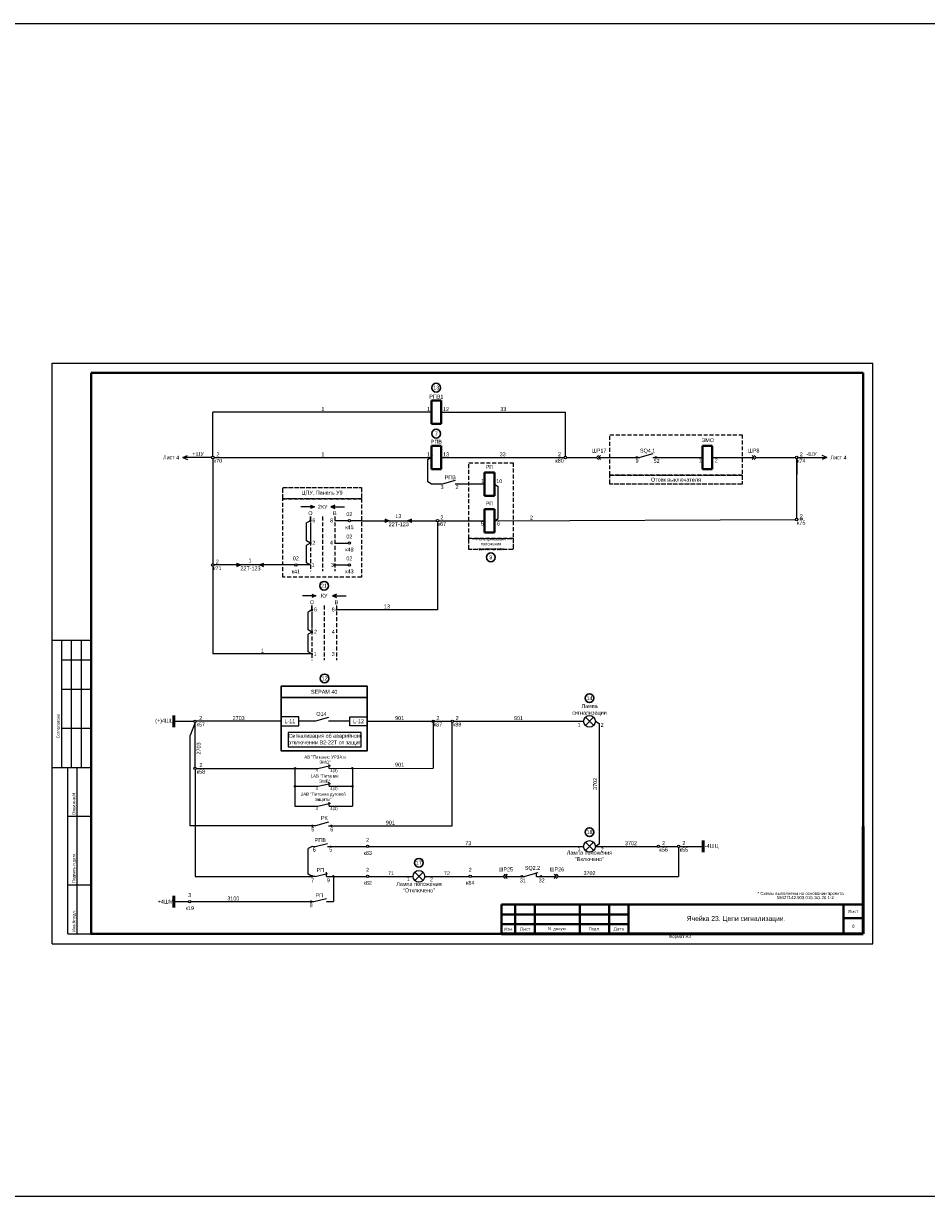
# Model space of a CAD drawing. Header units: millimetres. Extents: x 4897 to 12009, y -3017 to 2708.
# Tile 46 of 86: x 8134 to 8597, y -83 to 517. Entities that reach past the tile are written whole.
import ezdxf
from ezdxf.enums import TextEntityAlignment as Align

# ---------------------------------------------------------------- set-up
doc = ezdxf.new("R2010")
doc.units = ezdxf.units.MM
doc.linetypes.add('ACAD_ISO02W100', pattern=[15, 12, -3])
doc.linetypes.add('JIS_02_2.0', pattern=[3, 2, -1])
doc.layers.add('основная 0.5', color=7, linetype='Continuous', lineweight=50)
doc.styles.add('SIMPLEX', font='txt', dxfattribs={"height": 5})

msp = doc.modelspace()

# ---------------------------------------------------------------- hatches: boundary and pattern name
h = msp.add_hatch(color=7)
h.dxf.hatch_style = 1
h.paths.add_polyline_path([(8448.82, 294.86, 1), (8448.02, 294.86, 1)])
h = msp.add_hatch(color=7)
h.dxf.hatch_style = 1
h.paths.add_polyline_path([(8457.77, 294.86, -1), (8458.56, 294.86, -1)])
h = msp.add_hatch(color=256)
h.dxf.hatch_style = 1
h.paths.add_polyline_path([(8281.37, 268.82), (8283.37, 269.67), (8281.37, 270.53)])
h = msp.add_hatch(color=256)
h.dxf.hatch_style = 1
h.paths.add_polyline_path([(8293.86, 268.82), (8291.86, 269.67), (8293.86, 270.53)])
h = msp.add_hatch(color=256)
h.dxf.hatch_style = 1
h.paths.add_polyline_path([(8319.4, 261.56), (8321.62, 262.5), (8319.4, 263.45)])
h = msp.add_hatch(color=256)
h.dxf.hatch_style = 1
h.paths.add_polyline_path([(8333.31, 263.45), (8331.09, 262.5), (8333.31, 261.56)])
h = msp.add_hatch(color=256)
h.dxf.hatch_style = 1
h.paths.add_polyline_path([(8243.53, 238.94), (8245.75, 239.89), (8243.53, 240.84)])
h = msp.add_hatch(color=256)
h.dxf.hatch_style = 1
h.paths.add_polyline_path([(8257.44, 240.84), (8255.22, 239.89), (8257.44, 238.94)])
h = msp.add_hatch(color=256)
h.dxf.hatch_style = 1
h.paths.add_polyline_path([(8282.17, 223.27), (8284.17, 224.12), (8282.17, 224.98)])
h = msp.add_hatch(color=256)
h.dxf.hatch_style = 1
h.paths.add_polyline_path([(8294.66, 223.27), (8292.66, 224.12), (8294.66, 224.98)])
h = msp.add_hatch(color=256)
h.dxf.hatch_style = 1
h.paths.add_polyline_path([(8294.66, 217.17, 0.414214), (8294.44, 216.95, 0.414214), (8294.66, 216.73)])
h.paths.add_polyline_path([(8294.66, 217.17), (8294.66, 216.73, 0.414214), (8294.88, 216.95, 0.414214)])
h = msp.add_hatch(color=256)
h.dxf.hatch_style = 1
h.paths.add_polyline_path([(8282.18, 194.56, 0.414214), (8281.96, 194.34, 0.414214), (8282.18, 194.12)])
h.paths.add_polyline_path([(8282.18, 194.56), (8282.18, 194.12, 0.414214), (8282.39, 194.34, 0.414214)])
h = msp.add_hatch(color=256)
h.dxf.hatch_style = 1
h.paths.add_polyline_path([(8273.84, 135.78, 1), (8273.05, 135.78, 1)])
h = msp.add_hatch(color=256)
h.dxf.hatch_style = 1
h.paths.add_polyline_path([(8303.22, 135.78, 1), (8302.43, 135.78, 1)])
h = msp.add_hatch(color=256)
h.dxf.hatch_style = 1
h.paths.add_polyline_path([(8273.84, 126.63, 1), (8273.05, 126.63, 1)])
h = msp.add_hatch(color=256)
h.dxf.hatch_style = 1
h.paths.add_polyline_path([(8303.22, 126.63, 1), (8302.43, 126.63, 1)])
h = msp.add_hatch(color=7)
h.dxf.hatch_style = 1
h.paths.add_polyline_path([(8282.75, 106.43, 1), (8281.96, 106.43, 1)])
h = msp.add_hatch(color=7)
h.dxf.hatch_style = 1
h.paths.add_polyline_path([(8291.71, 106.43, -1), (8292.5, 106.43, -1)])
h = msp.add_hatch(color=7)
h.dxf.hatch_style = 1
h.paths.add_polyline_path([(8282.58, 95.88, 1), (8281.79, 95.88, 1)])
h = msp.add_hatch(color=7)
h.dxf.hatch_style = 1
h.paths.add_polyline_path([(8291.21, 95.88, -1), (8292.01, 95.88, -1)])
h = msp.add_hatch(color=7)
h.dxf.hatch_style = 1
h.paths.add_polyline_path([(8282.58, 80.57, 1), (8281.79, 80.57, 1)])
h = msp.add_hatch(color=256)
h.dxf.hatch_style = 1
h.paths.add_polyline_path([(8293.52, 80.57, 1), (8292.73, 80.57, 1)])
h = msp.add_hatch(color=7)
h.dxf.hatch_style = 1
h.paths.add_polyline_path([(8389.98, 80.57, 1), (8389.19, 80.57, 1)])
h = msp.add_hatch(color=7)
h.dxf.hatch_style = 1
h.paths.add_polyline_path([(8398.93, 80.57, -1), (8399.73, 80.57, -1)])
h = msp.add_hatch(color=7)
h.dxf.hatch_style = 1
h.paths.add_polyline_path([(8282.02, 67.63, 1), (8281.23, 67.63, 1)])

# ---------------------------------------------------------------- linework, layer by layer
for p, q in [((8149.15, 46.06), (8149.15, 343.11)), ((8149.15, 343.11), (8569.16, 343.11)), ((8149.15, 46.06), (8149.15, 343.11)), ((8569.16, 46.06), (8569.16, 343.11)), ((8569.16, 46.06), (8569.16, 343.11)), ((8231.46, 295.52), (8231.47, 318.02)), ((8343.32, 318.02), (8231.47, 318.02)), ((8348.32, 318.02), (8411.85, 318.02)), ((8411.85, 295.49), (8411.85, 318.02)), ((8215.98, 294.86), (8218.37, 295.94)), ((8230.8, 294.86), (8215.98, 294.86)), ((8215.98, 294.86), (8218.37, 293.78)), ((8231.45, 294.19), (8231.37, 240.55)), ((8232.12, 294.86), (8343.32, 294.86)), ((8343.32, 294.86), (8341.37, 293.72)), ((8348.32, 294.86), (8411.22, 294.86)), ((8412.47, 294.86), (8427.82, 294.86)), ((8428.86, 294.86), (8449.96, 294.86)), ((8456.63, 296.72), (8449.96, 294.86)), ((8456.63, 294.86), (8481.97, 294.86)), ((8486.97, 294.86), (8508.5, 294.86)), ((8509.53, 294.86), (8529.58, 294.86)), ((8530.24, 263.83), (8530.24, 294.19)), ((8530.24, 294.19), (8530.24, 286.1)), ((8530.91, 294.86), (8545.73, 294.86)), ((8545.73, 294.86), (8543.33, 295.94)), ((8545.73, 294.86), (8543.33, 293.78)), ((8341.39, 282.36), (8341.38, 293.73)), ((8343.36, 281.22), (8341.39, 282.36)), ((8355.49, 283.08), (8348.82, 281.22)), ((8348.82, 281.22), (8343.36, 281.22)), ((8370.52, 281.22), (8355.49, 281.22)), ((8375.52, 281.22), (8377.49, 280.07)), ((8377.49, 263.65), (8377.49, 280.07)), ((8281.37, 270.53), (8283.37, 269.67)), ((8293.86, 270.53), (8291.86, 269.67)), ((8283.37, 269.67), (8276.45, 269.67)), ((8281.36, 262.5), (8281.36, 264.66)), ((8283.37, 269.67), (8281.37, 268.82)), ((8291.86, 269.67), (8293.86, 268.82)), ((8291.86, 269.67), (8298.78, 269.67)), ((8281.36, 262.5), (8279.39, 261.35)), ((8279.39, 252.23), (8279.39, 261.35)), ((8300.68, 262.5), (8293.86, 262.5)), ((8307.48, 262.5), (8301.94, 262.5)), ((8319.4, 263.45), (8321.62, 262.5)), ((8321.62, 262.5), (8319.4, 261.56)), ((8331.09, 262.5), (8333.31, 263.45)), ((8333.31, 261.56), (8331.09, 262.5)), ((8346.41, 261.87), (8346.41, 216.95)), ((8347.04, 262.5), (8370.52, 262.5)), ((8375.52, 262.5), (8377.49, 263.65)), ((8375.52, 262.5), (8529.58, 263.16)), ((8281.36, 251.09), (8279.39, 252.23)), ((8281.36, 251.09), (8279.39, 249.95)), ((8279.41, 241.03), (8279.39, 249.95)), ((8293.86, 251.09), (8300.68, 251.09)), ((8243.53, 240.84), (8245.75, 239.89)), ((8255.22, 239.89), (8257.44, 240.84)), ((8281.38, 239.88), (8279.41, 241.03)), ((8231.37, 239.23), (8231.37, 194.34)), ((8245.75, 239.89), (8243.53, 238.94)), ((8273.29, 239.89), (8253.81, 239.89)), ((8257.44, 238.94), (8255.22, 239.89)), ((8281.38, 239.89), (8274.54, 239.89)), ((8293.86, 239.89), (8300.68, 239.89)), ((8284.17, 224.12), (8277.25, 224.12)), ((8282.17, 224.98), (8284.17, 224.12)), ((8284.17, 224.12), (8282.17, 223.27)), ((8294.66, 224.98), (8292.66, 224.12)), ((8292.66, 224.12), (8294.66, 223.27)), ((8292.66, 224.12), (8299.58, 224.12)), ((8282.16, 216.95), (8280.19, 215.81)), ((8282.16, 216.95), (8282.16, 219.11)), ((8346.41, 216.95), (8294.88, 216.95)), ((8280.19, 206.69), (8280.19, 215.81)), ((8282.16, 205.54), (8280.19, 206.69)), ((8282.16, 205.54), (8280.19, 204.4)), ((8280.21, 195.48), (8280.19, 204.4)), ((8169.15, 201.3), (8149.15, 201.3)), ((8154.15, 136.3), (8154.15, 201.3)), ((8159.15, 136.3), (8159.15, 201.3)), ((8164.15, 136.3), (8164.15, 201.3)), ((8282.18, 194.34), (8231.37, 194.34)), ((8282.16, 194.34), (8280.19, 195.48)), ((8154.15, 191.3), (8169.15, 191.3)), ((8154.15, 176.3), (8169.15, 176.3)), ((8154.15, 156.3), (8169.15, 156.3)), ((8211.51, 159.9), (8221.69, 159.9)), ((8222.32, 159.27), (8219.57, 152.21)), ((8222.32, 136.4), (8222.32, 159.27)), ((8429.19, 158.76), (8429.19, 97.02)), ((8219.57, 152.21), (8219.57, 106.43)), ((8149.15, 136.3), (8169.15, 136.3)), ((8157.15, 51.11), (8157.15, 136.3)), ((8162.02, 51.11), (8162.02, 136.3)), ((8222.32, 135.15), (8222.32, 80.57)), ((8273.44, 135.38), (8273.44, 126.63)), ((8302.83, 135.78), (8302.83, 126.63)), ((8273.44, 126.63), (8285.24, 126.63)), ((8273.44, 126.24), (8273.44, 116.44)), ((8285.24, 126.63), (8291.59, 128.15)), ((8291.03, 126.63), (8291.03, 128.73)), ((8291.03, 126.63), (8302.83, 126.63)), ((8302.83, 126.63), (8302.83, 116.44)), ((8273.44, 116.44), (8285.24, 116.44)), ((8285.24, 116.44), (8291.59, 117.96)), ((8291.03, 116.44), (8291.03, 118.53)), ((8291.03, 116.44), (8302.83, 116.44)), ((8157.15, 111.3), (8169.15, 111.3)), ((8460.06, 95.88), (8469.17, 95.88)), ((8469.8, 95.25), (8469.8, 80.57)), ((8470.43, 95.88), (8482.39, 95.88)), ((8157.15, 76.3), (8169.15, 76.3)), ((8211.51, 67.63), (8218.94, 67.63)), ((8157.15, 51.11), (8169.15, 51.11)), ((8149.15, 46.06), (8569.16, 46.06))]:
    msp.add_line(p, q)
at = {"lineweight": 40}
for p, q in [((8169.15, 338.11), (8564.24, 338.11)), ((8564.24, 338.11), (8564.24, 51.11)), ((8348.32, 324.02), (8343.32, 324.02)), ((8343.32, 324.02), (8343.32, 312.02)), ((8348.32, 312.02), (8348.32, 324.02)), ((8348.32, 312.02), (8343.32, 312.02)), ((8348.32, 300.86), (8343.32, 300.86)), ((8343.32, 300.86), (8343.32, 288.86)), ((8348.32, 288.86), (8348.32, 300.86)), ((8486.97, 300.86), (8481.97, 300.86)), ((8481.97, 300.86), (8481.97, 288.86)), ((8486.97, 288.86), (8486.97, 300.86)), ((8348.32, 288.86), (8343.32, 288.86)), ((8486.97, 288.86), (8481.97, 288.86)), ((8375.52, 287.22), (8370.52, 287.22)), ((8370.52, 287.22), (8370.52, 275.22)), ((8375.52, 275.22), (8375.52, 287.22)), ((8375.52, 275.22), (8370.52, 275.22)), ((8375.52, 268.5), (8370.52, 268.5)), ((8370.52, 268.5), (8370.52, 256.5)), ((8375.52, 256.5), (8375.52, 268.5)), ((8375.52, 256.5), (8370.52, 256.5)), ((8379.24, 66.1), (8444.24, 66.1)), ((8554.24, 66.11), (8554.24, 51.11)), ((8379.24, 61.1), (8444.24, 61.1)), ((8379.24, 56.1), (8444.24, 56.1)), ((8554.24, 59.11), (8564.24, 59.11)), ((8169.15, 51.11), (8564.24, 51.11))]:
    msp.add_line(p, q, dxfattribs=at)
at = {"linetype": 'Continuous', "lineweight": 40}
msp.add_line((8169.15, 338.11), (8169.15, 51.11), dxfattribs=at)
at = {"linetype": 'JIS_02_2.0'}
for p, q in [((8281.36, 264.66), (8281.36, 255.87)), ((8281.36, 264.66), (8281.36, 251.1)), ((8287.61, 264.66), (8287.61, 236.7)), ((8293.86, 264.66), (8293.86, 236.7)), ((8281.36, 260.87), (8281.36, 236.7)), ((8282.16, 219.11), (8282.16, 210.31)), ((8282.16, 219.11), (8282.16, 205.54)), ((8288.41, 219.11), (8288.41, 191.15)), ((8294.66, 219.11), (8294.66, 191.15)), ((8282.16, 215.31), (8282.16, 191.15))]:
    msp.add_line(p, q, dxfattribs=at)
at = {"color": 7}
for p, q in [((8307.48, 262.5), (8345.78, 262.5)), ((8268.4, 239.89), (8232.04, 239.89)), ((8266.35, 159.9), (8222.95, 159.9)), ((8283.9, 159.93), (8275.35, 159.9)), ((8290.57, 161.79), (8283.9, 159.93)), ((8301.48, 159.93), (8290.57, 159.93)), ((8310.48, 159.9), (8343.58, 159.9)), ((8344.21, 160.43), (8344.21, 135.84)), ((8344.84, 159.9), (8353.32, 159.9)), ((8344.84, 159.9), (8353.32, 159.9)), ((8353.95, 106.43), (8353.95, 159.27)), ((8354.58, 159.9), (8421.21, 159.9)), ((8427.21, 159.9), (8429.19, 158.76)), ((8222.95, 135.78), (8285.24, 135.78)), ((8285.24, 135.78), (8291.59, 137.3)), ((8291.03, 135.78), (8291.03, 137.87)), ((8291.03, 135.78), (8344.21, 135.84)), ((8290.57, 108.29), (8283.9, 106.43)), ((8283.9, 106.43), (8219.57, 106.43)), ((8290.57, 106.43), (8353.95, 106.43)), ((8283.72, 95.88), (8290.07, 97.4)), ((8429.19, 97.02), (8427.21, 95.88)), ((8281.84, 95.68), (8280.21, 94.74)), ((8280.21, 81.71), (8280.21, 94.74)), ((8282.58, 95.88), (8283.72, 95.88)), ((8290.07, 95.88), (8310.03, 95.88)), ((8311.28, 95.88), (8421.21, 95.88)), ((8398.6, 95.88), (8421.21, 95.88)), ((8427.21, 95.88), (8458.8, 95.88)), ((8222.32, 80.57), (8281.79, 80.57)), ((8282.18, 80.57), (8280.21, 81.71)), ((8283.72, 80.57), (8282.58, 80.57)), ((8283.72, 80.57), (8290.07, 82.09)), ((8289.51, 80.57), (8289.51, 82.66)), ((8289.51, 80.57), (8293.68, 80.57)), ((8293.68, 80.57), (8310.03, 80.57)), ((8311.28, 80.57), (8333.9, 80.57)), ((8339.9, 80.57), (8362.52, 80.57)), ((8363.78, 80.57), (8380.01, 80.57)), ((8381.05, 80.57), (8391.12, 80.57)), ((8397.79, 82.43), (8391.12, 80.57)), ((8397.12, 80.57), (8397.12, 82.61)), ((8397.12, 80.57), (8407.2, 80.57)), ((8408.23, 80.57), (8469.8, 80.57)), ((8220.2, 67.63), (8283.16, 67.63)), ((8283.16, 67.63), (8289.51, 69.15)), ((8289.51, 67.62), (8293.12, 67.63))]:
    msp.add_line(p, q, dxfattribs=at)
at = {"linetype": 'Continuous'}
for p, q in [((8169.15, 192.12), (8169.15, 172.12)), ((8169.15, 152.12), (8169.15, 132.12))]:
    msp.add_line(p, q, dxfattribs=at)
at = {"color": 1, "lineweight": 50}
for p, q in [((8211.51, 162.9), (8211.51, 156.9)), ((8211.51, 70.63), (8211.51, 64.63))]:
    msp.add_line(p, q, dxfattribs=at)
at = {"color": 2}
for p, q in [((8426.34, 157.78), (8422.09, 162.02)), ((8422.11, 157.76), (8426.32, 162.04))]:
    msp.add_line(p, q, dxfattribs=at)
at = {"color": 1}
for p, q in [((8426.34, 93.76), (8422.09, 98)), ((8422.11, 93.74), (8426.32, 98.01))]:
    msp.add_line(p, q, dxfattribs=at)
at = {"color": 5, "lineweight": 50}
msp.add_line((8482.39, 92.88), (8482.39, 98.88), dxfattribs=at)
at = {"color": 3}
for p, q in [((8339.03, 78.45), (8334.78, 82.69)), ((8334.8, 78.43), (8339.01, 82.7))]:
    msp.add_line(p, q, dxfattribs=at)
at = {"color": 9, "true_color": 0xd19cc7}
msp.add_lwpolyline([(5064.51, 516.93), (10068.29, 516.93), (10068.29, -83.25), (5072.49, -83.25)], close=True, dxfattribs=at)
at = {"color": 32, "linetype": 'JIS_02_2.0', "true_color": 0xcd6928}
for points in [[(8434.64, 306.53), (8502.3, 306.53), (8502.3, 285.82), (8434.64, 285.82)], [(8362.43, 292.16), (8385.1, 292.16), (8385.1, 253.48), (8362.43, 253.48)], [(8267.16, 273.76), (8307.48, 273.76), (8307.48, 233.7), (8267.16, 233.7)]]:
    msp.add_lwpolyline(points, close=True, dxfattribs=at)
for points in [[(8428.86, 295.89), (8427.82, 294.86), (8428.86, 293.82)], [(8429.89, 295.89), (8428.86, 294.86), (8429.89, 293.82)], [(8507.47, 295.89), (8508.5, 294.86), (8507.47, 293.82)], [(8508.5, 295.89), (8509.53, 294.86), (8508.5, 293.82)], [(8293.12, 80.57), (8293.12, 67.63)]]:
    msp.add_lwpolyline(points)
at = {"color": 32, "linetype": 'ACAD_ISO02W100', "ltscale": 0.2, "true_color": 0xcd6928}
for points in [[(8434.64, 285.82), (8434.64, 285.82), (8502.3, 285.82), (8502.3, 281.23), (8434.64, 281.23), (8434.64, 285.82)], [(8267.16, 279.44), (8267.16, 279.44), (8307.48, 279.44), (8307.48, 273.76), (8267.16, 273.76), (8267.16, 279.44)], [(8364, 253.48), (8364, 253.48), (8385.1, 253.48), (8385.1, 247.8), (8362.43, 247.8), (8362.43, 253.48)]]:
    msp.add_lwpolyline(points, dxfattribs=at)
at = {"color": 7, "const_width": 0.5}
for points in [[(8280.99, 262.5, -1), (8281.74, 262.5, -1)], [(8280.99, 251.1, -1), (8281.74, 251.1, -1)]]:
    msp.add_lwpolyline(points, format="xyb", close=True, dxfattribs=at)
at = {"const_width": 0.5}
for points in [[(8293.49, 239.89, 1), (8294.24, 239.89, 1)], [(8281.79, 216.95, -1), (8282.54, 216.95, -1)], [(8281.79, 205.54, -1), (8282.54, 205.54, -1)]]:
    msp.add_lwpolyline(points, format="xyb", close=True, dxfattribs=at)
at = {"lineweight": 30}
msp.add_lwpolyline([(8266.35, 177.82), (8266.35, 177.82), (8310.48, 177.82), (8310.48, 172.14), (8266.35, 172.14), (8266.35, 177.82)], dxfattribs=at)
msp.add_lwpolyline([(8266.35, 172.14), (8310.48, 172.14), (8310.48, 144.86), (8266.35, 144.86)], close=True, dxfattribs=at)
at = {"color": 7}
for points in [[(8266.35, 157.65), (8275.35, 157.65), (8275.35, 162.15), (8266.35, 162.15)], [(8310.48, 157.65), (8301.48, 157.65), (8301.48, 162.15), (8310.48, 162.15)], [(8270.04, 146.79), (8307.26, 146.79), (8307.26, 154.21), (8270.04, 154.21)]]:
    msp.add_lwpolyline(points, close=True, dxfattribs=at)
for points in [[(8381.05, 81.6), (8380.01, 80.57), (8381.05, 79.54)], [(8382.08, 81.6), (8381.05, 80.57), (8382.08, 79.54)], [(8406.17, 81.6), (8407.2, 80.57), (8406.17, 79.54)], [(8407.2, 81.6), (8408.23, 80.57), (8407.2, 79.54)]]:
    msp.add_lwpolyline(points, dxfattribs=at)
at = {"lineweight": 30}
for centre in [(8345.75, 330.58), (8345.75, 307.06), (8373.7, 243.79), (8288.35, 229.25), (8288.62, 181.84), (8424.21, 171.73), (8424.21, 103.17), (8336.9, 87.53)]:
    msp.add_circle(centre, 2.25, dxfattribs=at)
for centre, radius in [((8231.46, 294.86), 0.663), ((8411.85, 294.86), 0.629), ((8530.24, 294.86), 0.663), ((8301.31, 262.5), 0.629), ((8346.41, 262.5), 0.629), ((8530.24, 263.17), 0.663), ((8301.31, 251.09), 0.629), ((8231.37, 239.89), 0.663), ((8273.92, 239.89), 0.629), ((8294.66, 216.95), 0.217), ((8282.18, 194.34), 0.217), ((8424.21, 159.9), 3), ((8222.32, 159.9), 0.629), ((8222.32, 135.78), 0.629), ((8273.44, 135.78), 0.396), ((8302.83, 135.78), 0.396), ((8273.44, 126.63), 0.396), ((8302.83, 126.63), 0.396), ((8424.21, 95.88), 3), ((8469.8, 95.88), 0.629), ((8293.12, 80.57), 0.396), ((8336.9, 80.57), 3), ((8219.57, 67.63), 0.629)]:
    msp.add_circle(centre, radius)
at = {"color": 7}
for centre, radius in [((8448.42, 294.86), 0.396), ((8458.17, 294.86), 0.396), ((8301.31, 239.89), 0.629), ((8344.21, 159.9), 0.629), ((8353.95, 159.9), 0.629), ((8282.36, 106.43), 0.396), ((8292.1, 106.43), 0.396), ((8310.66, 95.88), 0.629), ((8459.43, 95.88), 0.629), ((8282.18, 80.57), 0.396), ((8310.66, 80.57), 0.629), ((8363.15, 80.57), 0.629), ((8389.58, 80.57), 0.396), ((8399.33, 80.57), 0.396), ((8281.62, 67.63), 0.396)]:
    msp.add_circle(centre, radius, dxfattribs=at)
at = {"layer": 'основная 0.5', "color": 0}
msp.add_line((8564.24, 51.11), (8564.24, 106.11), dxfattribs=at)
at = {"layer": 'основная 0.5', "lineweight": 40}
for p, q in [((8379.24, 66.1), (8379.24, 51.11)), ((8386.24, 51.11), (8386.24, 66.1)), ((8396.24, 51.11), (8396.24, 66.1)), ((8419.24, 51.11), (8419.24, 66.1)), ((8434.24, 51.11), (8434.24, 66.1)), ((8444.24, 51.11), (8444.24, 66.11)), ((8444.24, 66.11), (8564.24, 66.11))]:
    msp.add_line(p, q, dxfattribs=at)
at = {"layer": 'основная 0.5'}
msp.add_line((8379.24, 51.11), (8564.24, 51.11), dxfattribs=at)

# ---------------------------------------------------------------- texts
at = {"color": 7, "style": 'SIMPLEX'}
for s, p in [('11', (8341.06, 318.65)), ('12', (8349.26, 318.58)), ('14', (8341.06, 295.49)), ('13', (8349.26, 295.42)), ('9', (8447.77, 292.13)), ('SQ4.1', (8450.05, 297.37)), ('52', (8457.02, 292.12)), ('1', (8479.99, 292.4)), ('2', (8488.3, 292.4)), ('РПВ', (8350.1, 283.73)), ('1', (8368.78, 281.85)), ('10', (8376.46, 281.78)), ('3', (8348, 278.76)), ('2', (8355.64, 278.75)), ('5', (8368.54, 260.05)), ('6', (8376.86, 260.05)), ('1', (8418.1, 157.11)), ('2', (8429.89, 157.04)), ('РК', (8286.74, 109.45)), ('5', (8281.84, 103.59)), ('6', (8291.52, 103.58)), ('6', (8282.58, 93.26)), ('5', (8291.01, 93.28)), ('1', (8418.1, 93.53)), ('2', (8429.89, 93.33)), ('SQ2.2', (8391.11, 83.89)), ('7', (8281.74, 77.56)), ('9', (8289.79, 77.58)), ('1', (8330.78, 78.22)), ('2', (8342.58, 78.02)), ('31', (8388.54, 77.46)), ('32', (8398.18, 77.46)), ('8', (8280.98, 64.8))]:
    msp.add_text(s, height=2, rotation=360, dxfattribs=at).set_placement(p)
at = {"style": 'SIMPLEX'}
for p in [(8326.57, 259.72), (8250.7, 237.11)]:
    msp.add_text('22Т-123', height=2, rotation=360, dxfattribs=at).set_placement(p, align=Align.CENTER)
at = {"linetype": 'Continuous', "style": 'SIMPLEX'}
for s, p in [('Согласовано', (8152.98, 151.17)), ('Взам.инв.N', (8160.98, 112.17)), ('Подпись и дата', (8160.98, 77.17)), ('Инв.Nподл.', (8160.98, 52.17))]:
    msp.add_text(s, height=1.5, rotation=90, dxfattribs=at).set_placement(p)
at = {"style": 'SIMPLEX'}
for s, p in [('4', (8284.04, 133.88)), ('4(3)', (8291.58, 133.93)), ('4', (8284.04, 124.74)), ('4(3)', (8291.58, 124.79)), ('4', (8284.04, 114.54)), ('4(3)', (8291.58, 114.59))]:
    msp.add_text(s, height=1.5, dxfattribs=at).set_placement(p)
at = {"attachment_point": 5, "style": 'SIMPLEX'}
for s, insert, char_height, width in [('13', (8345.75, 330.58), 2, 4.3874), ('7', (8345.75, 307.06), 2, 4.3874), ('ЭМО', (8484.73, 303.71), 2, 14.9462), ('РП', (8373.02, 271.32), 2, 5), ('Реле фиксации положения выключателя', (8373.77, 250.64), 1.5, 22.6735), ('9', (8373.7, 243.79), 2, 4.3874), ('21', (8288.35, 229.25), 2, 4.3874), ('12', (8288.62, 181.84), 2, 4.3874), ('14', (8424.21, 171.73), 2, 4.3874), ('1АВ "Питание ЭМВ"', (8288.64, 130.56), 1.6, 18.4822), ('2АВ "Питание дуговой защиты"', (8287.95, 121.09), 1.6, 24.4338), ('18', (8424.21, 103.17), 2, 4.3874), ('2{\\L\\P}к56', (8462.15, 95.88), 2, 4.297), ('2{\\L\\P}к55', (8472.52, 95.88), 2, 4.297), ('17', (8336.9, 87.53), 2, 4.3874), ('3\\P{\\L\\P}к19', (8219.57, 67.63), 2, 4.297)]:
    msp.add_mtext(s, dxfattribs=dict(at, insert=insert, char_height=char_height, width=width))
at = {"color": 7, "attachment_point": 5, "style": 'SIMPLEX'}
for s, insert, char_height, width in [('РПВ1', (8345.82, 326.02), 2, 9), ('1', (8287.72, 319.64), 2, 9), ('33', (8380.08, 319.64), 2, 9), ('РПВ', (8345.82, 302.91), 2, 9), ('Лист 4', (8210.07, 294.86), 2, 9.0099), ('+ШУ', (8223.85, 296.7), 2, 9.0099), ('2\\Pк70', (8234.07, 294.81), 2, 9), ('1', (8287.72, 296.48), 2, 9), ('33', (8379.77, 296.48), 2, 9), ('2\\Pк80', (8408.88, 294.86), 2, 9), ('ШР17', (8429.14, 298.4), 2, 9), ('ШР8', (8508.21, 298.4), 2, 9), ('\\pt8;2{\\L\\P}к74', (8532.59, 294.86), 2, 9), ('-ШУ', (8537.85, 296.7), 2, 9.0099), ('Лист 4', (8551.64, 294.86), 2, 9.0099), ('РП', (8373.02, 290.04), 2, 9), ('Отсек выключателя ', (8468.47, 283.53), 2, 67.6608), ('ЦПУ. Панель У9', (8287.32, 276.6), 2, 40.3169), ('2КУ', (8287.62, 269.62), 2, 9), ('О', (8281.36, 266.37), 2, 9), ('В', (8293.85, 266.37), 2, 9), ('02\\P\\Pк45', (8301.31, 262.5), 2, 9), ('13', (8326.35, 264.83), 2, 9), ('2\\Pк67', (8348.68, 262.5), 2, 9), ('2', (8394.47, 264.13), 2, 6.6478), ('\\pt8;{\\L2\\P}к75', (8532.59, 263.17), 2, 9), ('6', (8283.13, 262.65), 2, 9), ('8', (8292.23, 262.64), 2, 9), ('2', (8283.13, 251.24), 2, 9), ('4', (8292.09, 251.24), 2, 9), ('02\\P\\Pк48', (8301.31, 251.09), 2, 9), ('2{\\L\\P\\pt8;}к71', (8233.72, 239.89), 2, 9), ('1', (8250.48, 242.21), 2, 9), ('02\\P\\Pк41', (8273.92, 239.89), 2, 9), ('1', (8282.72, 239.83), 2, 9), ('3', (8292.61, 239.89), 2, 9), ('02\\P\\Pк43', (8301.31, 239.89), 2, 9), ('О', (8282.16, 220.82), 2, 9), ('КУ', (8288.42, 224.14), 2, 9), ('В', (8294.65, 220.82), 2, 9), ('6', (8283.93, 217.09), 2, 9), ('8', (8293.03, 217.08), 2, 9), ('13', (8320.54, 218.68), 2, 9), ('2', (8283.93, 205.69), 2, 9), ('4', (8293.03, 205.68), 2, 9), ('1', (8256.77, 196.07), 2, 9), ('1', (8283.79, 194.28), 2, 4.8313), ('3', (8293.01, 194.33), 2, 4.8313), ('{\\C256;SEPAM 40}', (8288.41, 174.98), 2, 44.125), ('Лампа сигнализации', (8424.21, 165.71), 2, 20.6852), ('2\\Pк57', (8225.2, 159.9), 2, 4.297), ('2703', (8244.65, 161.52), 2, 4.297), ('О14', (8286.99, 163.65), 2, 4.297), ('901', (8327.03, 161.52), 2, 7.9568), ('2\\Pк87', (8346.65, 159.9), 2, 4.297), ('2\\Pк88', (8356.46, 159.9), 2, 4.297), ('901', (8387.9, 161.52), 2, 7.9568), ('(+)4ШЦ', (8206.71, 159.9), 2, 9.5995), ('L-11', (8270.85, 159.9), 2, 9), ('L-12', (8305.98, 159.9), 2, 9), ('Сигнализация об аварийном отключении В2-22Т от защит', (8288.65, 150.5), 2, 37.2194), ('2\\Pк58', (8225.33, 135.78), 2, 4.297), ('АВ "Питание УРЗА и ЭМО"', (8288.87, 140.26), 1.6, 22.9244), ('901', (8327.03, 137.7), 2, 7.9568), ('901', (8322.26, 108.05), 2, 7.9568), ('РПВ', (8286.43, 99.11), 2, 4.297), ('2\\P\\Pк83', (8310.66, 95.88), 2, 4.297), ('73', (8362.17, 97.5), 2, 7.9568), ('3702', (8445.41, 97.5), 2, 7.9568), ('-4ШЦ', (8486.74, 95.88), 2, 8.6973), ('Лампа положения "Включено"', (8424.21, 91.04), 2, 30.0483), ('РП', (8286.43, 83.8), 2, 4.297), ('2\\P\\Pк82', (8310.66, 80.57), 2, 4.297), ('2\\P\\Pк84', (8363.15, 80.57), 2, 4.297), ('ШР25', (8381.34, 84.11), 2, 4.297), ('ШР26', (8407.49, 84.11), 2, 4.297), ('71', (8322.59, 82.19), 2, 7.9568), ('72', (8351.21, 82.19), 2, 7.9568), ('3702', (8424.21, 82.19), 2, 7.9568), ('РП', (8285.87, 70.86), 2, 4.297), ('Лампа положения "Отключено"', (8336.9, 75.02), 2, 32.3422), ('+4ШМ', (8207.19, 67.63), 2, 8.6309), ('3100', (8241.9, 69.25), 2, 7.155)]:
    msp.add_mtext(s, dxfattribs=dict(at, insert=insert, char_height=char_height, width=width))
at = {"color": 7, "insert": (8224.18, 146.01), "char_height": 2, "width": 4.297, "attachment_point": 5, "rotation": 90, "style": 'SIMPLEX'}
msp.add_mtext('2703', dxfattribs=at)
at = {"insert": (8427.09, 127.89), "char_height": 2, "width": 4.3874, "attachment_point": 5, "rotation": 90, "style": 'SIMPLEX'}
msp.add_mtext('3702', dxfattribs=at)
at = {"lineweight": 35, "attachment_point": 5, "line_spacing_factor": 0.8, "style": 'SIMPLEX'}
for s, insert, char_height, width in [('\\pi-4.8,l6.4,t6.4;*^IСхемы выполнены на основании проекта 59427142.903.015.ЭО.20.1-2', (8531.4, 70.75), 1.6, 65.684), ('Ячейка 23. Цепи сигнализации. ', (8499.24, 58.61), 2.5, 110), ('{\\Fromans|c204;Лист}', (8559.24, 62.61), 1.6, 10), ('{\\Fromans|c204;Изм.}', (8382.74, 53.61), 1.6, 7), ('{\\Fromans|c204;Лист}', (8391.24, 53.61), 1.6, 10), ('{\\Fromans|c0;N \\Fromans|c204;докум.}', (8407.74, 53.61), 1.6, 23), ('{\\Fromans|c204;Подп.}', (8426.74, 53.61), 1.6, 15), ('{\\Fromans|c204;Дата}', (8439.24, 53.61), 1.6, 10), ('{\\Fromans|c204;8}', (8559.24, 55.11), 1.6, 10)]:
    msp.add_mtext(s, dxfattribs=dict(at, insert=insert, char_height=char_height, width=width))
at = {"lineweight": 30, "insert": (8464.84, 50.59), "char_height": 1.6, "attachment_point": 1, "style": 'SIMPLEX'}
msp.add_mtext_dynamic_manual_height_columns('Формат А3', width=45.8537, gutter_width=12.5, heights=[0], dxfattribs=at)

doc.saveas('drawing.dxf')
